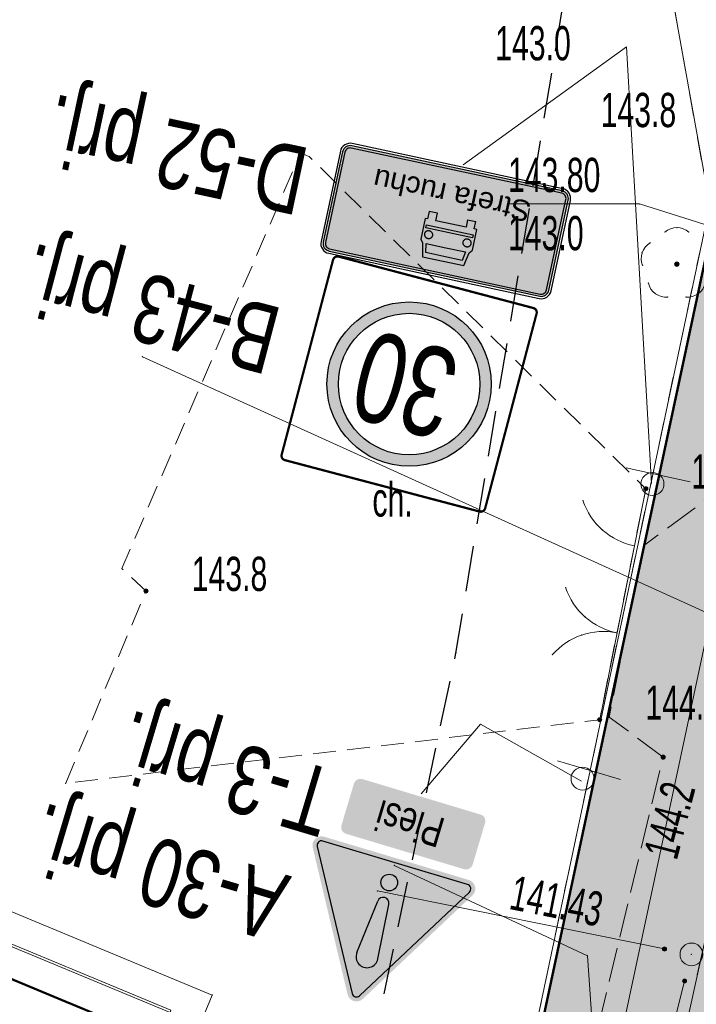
# Model space of a CAD drawing. Extents: x 6456700 to 6518119, y 5963420 to 5980059.
# Tile 141 of 256: x 6512148 to 6512163, y 5965697 to 5965718. Entities that reach past the tile are written whole.
import ezdxf
from ezdxf.enums import TextEntityAlignment as Align

# ---------------------------------------------------------------- set-up
doc = ezdxf.new("R2010")
doc.units = 0
doc.header["$MEASUREMENT"] = 0
for name, pattern in [('L_0_03', [1, 0.5, -0.5]), ('L_0_04', [1.5, 1, -0.5]), ('L_0_52', [1, 0.75, -0.25]), ('L_0_5A', [0.75, 0.5, -0.25])]:
    doc.linetypes.add(name, pattern=pattern)
doc.layers.get('0').update_dxf_attribs({"color": 2, "linetype": 'CONTINUOUS', "lineweight": 5})
for name, color, linetype, lineweight in [('18mm Kreska ciągła', 7, 'CONTINUOUS', 18), ('218_kontur_uzytku_gruntowego', 96, 'L_0_03', 18), ('219_dzialka_ewidencyjna', 7, 'CONTINUOUS', 18), ('312_budynek_ewidencyjny', 7, 'CONTINUOUS', 18), ('50mm Kreska ciągła', 7, 'CONTINUOUS', 50), ('9mm Kreska ciągła', 252, 'CONTINUOUS', 9), ('brama', 7, 'CONTINUOUS', 18), ('chodnik', 7, 'CONTINUOUS', 18), ('chodnik_Atr17', 7, 'CONTINUOUS', 18), ('drzewo_lisciaste', 7, 'CONTINUOUS', 18), ('furtka', 7, 'CONTINUOUS', 18), ('jezdnia', 7, 'CONTINUOUS', 18), ('ogrodzenie_trwale', 7, 'CONTINUOUS', 18), ('pikieta_naturalna', 7, 'CONTINUOUS', 18), ('pikieta_naturalna_Atr2', 7, 'CONTINUOUS', 18), ('pikieta_naturalna_Atr3', 7, 'CONTINUOUS', 18), ('przewod_kanalizacyjny', 7, 'CONTINUOUS', 18), ('przewod_telekomunikacyjny_podziemny', 7, 'CONTINUOUS', 18), ('przewod_wodociagowy', 7, 'CONTINUOUS', 18), ('rzedna', 7, 'CONTINUOUS', 18), ('rzedna_Atr2', 7, 'CONTINUOUS', 18), ('rzedna_Atr3', 7, 'CONTINUOUS', 18), ('studnia_kanalizacyjna', 7, 'CONTINUOUS', 18), ('weranda_lub_ganek', 7, 'CONTINUOUS', 18), ('Zakres', 7, 'CONTINUOUS', 18)]:
    doc.layers.add(name, color=color, linetype=linetype, lineweight=lineweight)
doc.layers.add('zn_pion', color=7, linetype='CONTINUOUS')
doc.layers.add('ZNAKI_PIONOWE', color=7, linetype='CONTINUOUS')
doc.styles.add('A_TEXT', font='arial.ttf', dxfattribs={"width": 0.7})
doc.styles.add('o_d', font='arial.ttf')
doc.styles.get("Standard").update_dxf_attribs({"font": 'txt', "width": 0.75})

# ---------------------------------------------------------------- blocks, each defined once
blk = doc.blocks.new('mdcp_nowa')
at = {"layer": 'drzewo_lisciaste', "linetype": 'Continuous', "lineweight": 18, "true_color": 0x009900}
blk.add_hatch(color=94, dxfattribs=at).paths.add_polyline_path([(6494893.45, 5982163.91, 1), (6494893.45, 5982164.01, 1)])
at = {"layer": 'pikieta_naturalna', "linetype": 'Continuous', "lineweight": 18, "true_color": 0x000000}
for points in [[(6494892.77, 5982158.995, 1), (6494892.77, 5982159.085, 1)], [(6494881.82, 5982156.755, 1), (6494881.82, 5982156.845, 1)], [(6494891.76, 5982153.935, 1), (6494891.76, 5982154.025, 1)], [(6494893.15, 5982153.115, 1), (6494893.15, 5982153.205, 1)]]:
    blk.add_hatch(color=18, dxfattribs=at).paths.add_polyline_path(points)
at = {"layer": 'rzedna', "linetype": 'Continuous', "lineweight": 18, "true_color": 0x000000}
for points in [[(6494893.18, 5982148.915, 1), (6494893.18, 5982149.005, 1)], [(6494893.62, 5982148.215, 1), (6494893.62, 5982148.305, 1)]]:
    blk.add_hatch(color=18, dxfattribs=at).paths.add_polyline_path(points)
at = {"layer": '218_kontur_uzytku_gruntowego', "lineweight": 18, "flags": 128}
for points in [[(6494894.17, 5982165.25), (6494892.83, 5982172.71)], [(6494882.71, 5982111.1), (6494894.17, 5982165.25)], [(6494897.02, 5982162.55), (6494891.82, 5982138.96)]]:
    blk.add_lwpolyline(points, dxfattribs=at)
at = {"layer": '219_dzialka_ewidencyjna', "color": 3, "linetype": 'Continuous', "lineweight": 18, "flags": 128}
for points in [[(6494892.83, 5982172.71), (6494894.17, 5982165.25)], [(6494882.71, 5982111.1), (6494894.17, 5982165.25)], [(6494897.02, 5982162.55), (6494891.82, 5982138.96)]]:
    blk.add_lwpolyline(points, dxfattribs=at)
at = {"layer": '312_budynek_ewidencyjny', "color": 7, "linetype": 'Continuous', "lineweight": 50, "flags": 128}
blk.add_lwpolyline([(6494871.78, 5982151.25), (6494889.74, 5982143.78)], dxfattribs=at)
at = {"layer": 'brama', "color": 7, "linetype": 'Continuous', "lineweight": 18, "flags": 128}
blk.add_lwpolyline([(6494891.76, 5982153.98), (6494892.52, 5982157.79)], dxfattribs=at)
at = {"layer": 'brama', "color": 7, "linetype": 'Continuous', "lineweight": 18}
for centre, start, end in [((6494892.433, 5982157.356), 198.719, 258.719), ((6494891.847, 5982154.414), 78.719, 138.719)]:
    blk.add_arc(centre, 1.5, start, end, dxfattribs=at)
at = {"layer": 'brama'}
for p in [(6494892.52, 5982157.79), (6494891.013, 5982156.875), (6494891.444, 5982156.229), (6494891.365, 5982155.835), (6494892.14, 5982155.885), (6494892.14, 5982155.885), (6494890.719, 5982155.404), (6494891.76, 5982153.98)]:
    blk.add_point(p, dxfattribs=at)
at = {"layer": 'chodnik', "color": 7, "linetype": 'L_0_5A', "lineweight": 18, "flags": 128}
blk.add_lwpolyline([(6494880.06, 5982152.59), (6494881.82, 5982156.8), (6494881.29, 5982157.29), (6494885.21, 5982166.4), (6494885.4, 5982166.31), (6494892.77, 5982159.04), (6494892.52, 5982157.79), (6494891.76, 5982153.98)], close=True, dxfattribs=at)
at = {"layer": 'chodnik'}
for p in [(6494885.21, 5982166.4), (6494885.4, 5982166.31), (6494892.77, 5982159.04), (6494892.52, 5982157.79), (6494881.29, 5982157.29), (6494881.82, 5982156.8), (6494891.76, 5982153.98), (6494880.06, 5982152.59)]:
    blk.add_point(p, dxfattribs=at)
at = {"layer": 'drzewo_lisciaste', "color": 94, "linetype": 'Continuous', "lineweight": 18}
blk.add_circle((6494893.45, 5982163.96), 0.05, dxfattribs=at)
at = {"layer": 'drzewo_lisciaste', "color": 94, "linetype": 'Continuous', "lineweight": 13}
for centre, start, end in [((6494893.45, 5982164.36), 49.272, 130.728), ((6494893.07, 5982164.084), 121.308, 202.548), ((6494893.215, 5982163.636), 193.221, 274.871), ((6494893.685, 5982163.636), 265.129, 346.779)]:
    blk.add_arc(centre, 0.4, start, end, dxfattribs=at)
at = {"layer": 'drzewo_lisciaste'}
for p in [(6494893.45, 5982164.76), (6494893.189, 5982164.663), (6494893.711, 5982164.663), (6494892.862, 5982164.426), (6494892.69, 5982164.208), (6494892.701, 5982163.931), (6494893.45, 5982163.96), (6494892.826, 5982163.545), (6494892.98, 5982163.312), (6494893.249, 5982163.237), (6494893.651, 5982163.237)]:
    blk.add_point(p, dxfattribs=at)
at = {"layer": 'furtka', "color": 7, "linetype": 'Continuous', "lineweight": 18, "flags": 128}
blk.add_lwpolyline([(6494892.52, 5982157.79), (6494892.77, 5982159.04)], dxfattribs=at)
at = {"layer": 'furtka', "color": 7, "linetype": 'Continuous', "lineweight": 18}
blk.add_arc((6494892.813, 5982159.261), 1.5, 198.69, 258.69, dxfattribs=at)
at = {"layer": 'furtka'}
for p in [(6494892.77, 5982159.04), (6494891.392, 5982158.78), (6494891.823, 5982158.134), (6494892.519, 5982157.79), (6494892.52, 5982157.79)]:
    blk.add_point(p, dxfattribs=at)
at = {"layer": 'jezdnia', "color": 7, "linetype": 'L_0_52', "lineweight": 18, "flags": 128}
blk.add_lwpolyline([(6494906.64, 5982204.07), (6494902.51, 5982191.42), (6494900.83, 5982182.45), (6494900.46, 5982175.05), (6494901.26, 5982168.49), (6494902.39, 5982165.03), (6494903.91, 5982162.32), (6494905.25, 5982160.72), (6494906.57, 5982160.82), (6494907.19, 5982160), (6494909.71, 5982156.82), (6494908.99, 5982155.65), (6494910.46, 5982153.38), (6494916.76, 5982144.94), (6494937.893, 5982116.515), (6494936.342, 5982111.073), (6494913.16, 5982142.2), (6494906.83, 5982150.55), (6494898.97, 5982152.01), (6494895.3, 5982147.67), (6494891.95, 5982135.64), (6494888.64, 5982134.89), (6494891.5, 5982146.29), (6494893.15, 5982153.16), (6494891.97, 5982154.04), (6494892.72, 5982157.79), (6494894.24, 5982158.91), (6494895.79, 5982169.13), (6494894.29, 5982173.33), (6494895.64, 5982177.43), (6494896.84, 5982181.98), (6494898.4, 5982189.84), (6494901.9, 5982203.21), (6494906.14, 5982216.99), (6494910.48, 5982216.25)], close=True, dxfattribs=at)
at = {"layer": 'jezdnia'}
for p in [(6494892.72, 5982157.79), (6494891.97, 5982154.04), (6494893.15, 5982153.16)]:
    blk.add_point(p, dxfattribs=at)
at = {"layer": 'ogrodzenie_trwale'}
for p in [(6494892.77, 5982159.04), (6494891.76, 5982153.98)]:
    blk.add_point(p, dxfattribs=at)
at = {"layer": 'pikieta_naturalna', "color": 7, "linetype": 'Continuous', "lineweight": 18}
for centre in [(6494892.77, 5982159.04), (6494881.82, 5982156.8), (6494891.76, 5982153.98), (6494893.15, 5982153.16)]:
    blk.add_circle(centre, 0.045, dxfattribs=at)
at = {"layer": 'pikieta_naturalna'}
for p in [(6494892.77, 5982159.04), (6494881.82, 5982156.8), (6494891.76, 5982153.98), (6494893.15, 5982153.16)]:
    blk.add_point(p, dxfattribs=at)
at = {"layer": 'przewod_kanalizacyjny', "color": 34, "linetype": 'Continuous', "lineweight": 18, "flags": 128}
for points in [[(6494893.18, 5982148.96), (6494886.89, 5982150.23)], [(6494893.62, 5982148.26), (6494877, 5982081.81)]]:
    blk.add_lwpolyline(points, dxfattribs=at)
at = {"layer": 'przewod_kanalizacyjny'}
for p in [(6494886.89, 5982150.23), (6494893.18, 5982148.96), (6494893.62, 5982148.26)]:
    blk.add_point(p, dxfattribs=at)
at = {"layer": 'przewod_telekomunikacyjny_podziemny', "color": 30, "linetype": 'Continuous', "lineweight": 18, "flags": 128}
blk.add_lwpolyline([(6494881.74, 5982161.93), (6494916.57, 5982146.14)], dxfattribs=at)
at = {"layer": 'przewod_telekomunikacyjny_podziemny'}
blk.add_point((6494881.74, 5982161.93), dxfattribs=at)
at = {"layer": 'przewod_wodociagowy', "color": 5, "linetype": 'Continuous', "lineweight": 18, "flags": 128}
blk.add_lwpolyline([(6494887.26, 5982150.79), (6494891.49, 5982148.81), (6494892.06, 5982140.59)], dxfattribs=at)
at = {"layer": 'przewod_wodociagowy'}
for p in [(6494887.26, 5982150.79), (6494891.49, 5982148.81)]:
    blk.add_point(p, dxfattribs=at)
at = {"layer": 'rzedna', "color": 7, "linetype": 'Continuous', "lineweight": 18}
for centre in [(6494893.18, 5982148.96), (6494893.62, 5982148.26)]:
    blk.add_circle(centre, 0.045, dxfattribs=at)
at = {"layer": 'rzedna'}
for p in [(6494893.18, 5982148.96), (6494893.62, 5982148.26)]:
    blk.add_point(p, dxfattribs=at)
at = {"layer": 'rzedna_Atr2', "color": 7, "linetype": 'Continuous', "lineweight": 18, "flags": 128}
blk.add_lwpolyline([(6494896.58, 5982164.03), (6494892.63, 5982165.28), (6494889.75, 5982165.28)], dxfattribs=at)
at = {"layer": 'rzedna_Atr2'}
for p in [(6494889.75, 5982165.28), (6494892.63, 5982165.28)]:
    blk.add_point(p, dxfattribs=at)
at = {"layer": 'studnia_kanalizacyjna', "color": 34, "linetype": 'Continuous', "lineweight": 13}
blk.add_circle((6494893.77, 5982148.84), 0.25, dxfattribs=at)
at = {"layer": 'studnia_kanalizacyjna'}
blk.add_point((6494893.77, 5982148.84), dxfattribs=at)
at = {"layer": 'weranda_lub_ganek', "color": 7, "linetype": 'Continuous', "lineweight": 18, "flags": 128}
for points in [[(6494882.75, 5982146.69), (6494876.9, 5982149.12), (6494877.42, 5982150.38), (6494883.27, 5982147.95)], [(6494882.349, 5982147.568), (6494877.804, 5982149.454), (6494877.821, 5982149.502), (6494882.366, 5982147.616)]]:
    blk.add_lwpolyline(points, close=True, dxfattribs=at)
at = {"layer": 'weranda_lub_ganek'}
blk.add_point((6494883.27, 5982147.95), dxfattribs=at)
at = {"layer": 'Zakres', "linetype": 'L_0_04', "lineweight": 25, "flags": 128}
blk.add_lwpolyline([(6495113.77, 5985050.22), (6495121.12, 5984877.07), (6495125.76, 5984757.87), (6495129.89, 5984649.81), (6495141.08, 5984611.3), (6495145.77, 5984544.53), (6495147.36, 5984487.27), (6495157.22, 5984392.07), (6495162.95, 5984387.45), (6495180.24, 5984384.16), (6495229.5, 5984386.61), (6495251.65, 5984373.41), (6495258.77, 5984357.12), (6495255.44, 5984330.44), (6495250.77, 5984304.39), (6495252.21, 5984282.78), (6495255.46, 5984256.45), (6495254.94, 5984238.25), (6495266.4, 5984211), (6495277.24, 5984182.33), (6495294.2, 5984133.19), (6495300.94, 5984095.37), (6495313.24, 5984037.69), (6495317.44, 5983978.18), (6495300.35, 5983922.18), (6495282.35, 5983883.38), (6495266.21, 5983862.23), (6495242.03, 5983839.67), (6495211.11, 5983816.86), (6495158.26, 5983772.66), (6495130.6, 5983651.16), (6495116.31, 5983543.43), (6495129.51, 5983346.73), (6495134.58, 5983264.71), (6495139.64, 5983186.97), (6495193.25, 5983077.94), (6495199.2, 5983041.97), (6495206.23, 5983026), (6495208.96, 5983004.88), (6495202.27, 5982979.48), (6495202.42, 5982950.13), (6495209.35, 5982897.38), (6495215.97, 5982850.34), (6495228.6, 5982809.97), (6495226.85, 5982778.82), (6495225.04, 5982750.56), (6495220.26, 5982723.37), (6495226.54, 5982679.97), (6495206.06, 5982669.48), (6495192.68, 5982657.71), (6495184.57, 5982648.65), (6495174.78, 5982624.58), (6495164.23, 5982604.61), (6495150.7, 5982588.3), (6495137.69, 5982582.43), (6495118.26, 5982573.75), (6495100.35, 5982558.42), (6495090.36, 5982544.99), (6495075.87, 5982519.06), (6495060.83, 5982499.68), (6495049.41, 5982485.49), (6495035.07, 5982459.7), (6495006.7, 5982406.64), (6494980.89, 5982351.84), (6494944.35, 5982293.29), (6494925.72, 5982250.11), (6494905.2, 5982190.37), (6494898.43, 5982153.5), (6494879.51, 5982063.89), (6494864.14, 5981992.66), (6494816.93, 5981768.61), (6494777.79, 5981577.7), (6494739.84, 5981394.72), (6494718.65, 5981297.89), (6494716.45, 5981237.31), (6494738.62, 5981208.21), (6494776.48, 5981173.06), (6494817.16, 5981137.44), (6494847.63, 5981109.8), (6494877.39, 5981077.08), (6494912.75, 5981030.55), (6494916.06, 5981014.71), (6494903.86, 5980957.01), (6494916.13, 5980953.51), (6494892.32, 5980927.59), (6494850.7, 5980858.8), (6494806.81, 5980779.89), (6494785.1, 5980753.49), (6494715.22, 5980723.29), (6494679.96, 5980686.78), (6494651.35, 5980651.29), (6494549.14, 5980683.24), (6494511.84, 5980659.66), (6494443.61, 5980630.33), (6494428.78, 5980598.6), (6494431.58, 5980579.46), (6494420.56, 5980549.76), (6494416.45, 5980528.2), (6494403.86, 5980507.16), (6494388.89, 5980482.96), (6494365.32, 5980407.99), (6494335.67, 5980315.15), (6494332.29, 5980297.41), (6494335.1, 5980278.18), (6494347.25, 5980254.84), (6494336.79, 5980250.09), (6494300.04, 5980271.34), (6494320.8, 5980301.43), (6494336.81, 5980349.17), (6494344.85, 5980380.92), (6494360.85, 5980437.13), (6494374.18, 5980476.38), (6494386.14, 5980498.84), (6494403.02, 5980528.52), (6494411.33, 5980563.19), (6494420.84, 5980586.25), (6494420.25, 5980601.11), (6494434.95, 5980635.94), (6494446.75, 5980644.99), (6494465.77, 5980647.27), (6494513.02, 5980669.46), (6494507.85, 5980679.68), (6494547.89, 5980705.83), (6494570.06, 5980691.34), (6494636.17, 5980669.05), (6494706.14, 5980756.86), (6494742.78, 5980772.58), (6494798.53, 5980814.27), (6494826.12, 5980867.97), (6494849.57, 5980908.6), (6494845.35, 5980942.01), (6494853.94, 5980970.83), (6494891.08, 5980960.54), (6494890.11, 5980965.73), (6494903.94, 5981025.69), (6494869.98, 5981070.3), (6494770.97, 5981160.58), (6494728.18, 5981200.64), (6494706.13, 5981229.56), (6494707.94, 5981299.75), (6494728.84, 5981398.1), (6494767.06, 5981580.19), (6494806.17, 5981770.55), (6494854.36, 5981994.76), (6494869.73, 5982065.97), (6494888.61, 5982155.44), (6494891.67, 5982173.95), (6494895.82, 5982197.45), (6494916.38, 5982253.72), (6494935.47, 5982297.95), (6494954.97, 5982331.67), (6494972.09, 5982356.64), (6494997.76, 5982411.14), (6495026.29, 5982464.48), (6495041.09, 5982491.09), (6495052.99, 5982505.88), (6495067.51, 5982524.6), (6495081.94, 5982550.43), (6495092.99, 5982565.28), (6495112.86, 5982582.29), (6495133.59, 5982591.55), (6495144.48, 5982596.46), (6495155.87, 5982610.19), (6495165.7, 5982628.8), (6495175.96, 5982654.03), (6495185.62, 5982664.83), (6495200.4, 5982677.82), (6495212.49, 5982688.04), (6495209.64, 5982723.43), (6495215.22, 5982750.57), (6495216.87, 5982779.54), (6495218.31, 5982809.31), (6495206.86, 5982847.92), (6495199.44, 5982894.74), (6495192.11, 5982948.71), (6495190.16, 5982979.24), (6495183.47, 5983075.16), (6495129.79, 5983184.34), (6495124.6, 5983264.07), (6495119.53, 5983346.09), (6495106.27, 5983543.75), (6495120.74, 5983652.9), (6495148.75, 5983779.42), (6495204.15, 5983826.04), (6495273.41, 5983889.36), (6495288.53, 5983927.42), (6495300.83, 5983964.69), (6495303.91, 5983980.14), (6495301.32, 5984039.55), (6495291.1, 5984093.63), (6495284.5, 5984130.67), (6495267.84, 5984178.93), (6495257.12, 5984207.3), (6495244.96, 5984236.19), (6495244.79, 5984255.42), (6495242.25, 5984281.97), (6495240.71, 5984304.95), (6495245.55, 5984331.94), (6495248.51, 5984355.64), (6495243.77, 5984366.47), (6495226.98, 5984376.47), (6495179.54, 5984374.12), (6495158.61, 5984378.09), (6495147.7, 5984386.91), (6495137.38, 5984486.61), (6495135.78, 5984544.04), (6495131.18, 5984609.54), (6495119.95, 5984648.2), (6495115.76, 5984757.49), (6495111.12, 5984876.67), (6495103.73, 5985050.93), (6495109.36, 5985081.73), (6495120.41, 5985085.88)], close=True, dxfattribs=at)
at = {"layer": 'Zakres'}
blk.add_point((6494888.61, 5982155.44), dxfattribs=at)
at = {"layer": 'chodnik_Atr17', "color": 7, "lineweight": 15, "width": 0.66}
blk.add_text('ch.', height=0.75, dxfattribs=at).set_placement((6494886.78, 5982159.18), align=Align.TOP_LEFT)
at = {"layer": 'pikieta_naturalna_Atr2', "color": 7, "lineweight": 15, "width": 0.66}
for s, p in [('143.8', (6494891.78, 5982167.71)), ('144.0', (6494893.77, 5982159.79)), ('143.8', (6494882.82, 5982157.55)), ('144.0', (6494892.76, 5982154.73))]:
    blk.add_text(s, height=0.75, dxfattribs=at).set_placement(p, align=Align.TOP_LEFT)
blk.add_text('144.2', height=0.75, rotation=75.4, dxfattribs=at).set_placement((6494892.72, 5982151.07), align=Align.TOP_LEFT)
at = {"layer": 'pikieta_naturalna_Atr3', "color": 7, "lineweight": 15, "width": 0.66}
blk.add_text('144.2', height=0.75, rotation=75.4, dxfattribs=at).set_placement((6494892.72, 5982151.07), align=Align.TOP_LEFT)
at = {"layer": 'rzedna_Atr2', "color": 7, "lineweight": 15, "width": 0.66}
blk.add_text('143.80', height=0.75, dxfattribs=at).set_placement((6494889.75, 5982166.288), align=Align.TOP_LEFT)
blk.add_text('141.43', height=0.75, rotation=348.8, dxfattribs=at).set_placement((6494889.896, 5982150.576), align=Align.TOP_LEFT)
at = {"layer": 'rzedna_Atr3', "color": 7, "lineweight": 15, "width": 0.66}
for p in [(6494889.47, 5982169.173), (6494889.75, 5982165.013)]:
    blk.add_text('143.0', height=0.75, dxfattribs=at).set_placement(p, align=Align.TOP_LEFT)
blk = doc.blocks.new('D-46_k')
h = blk.add_hatch(color=250)
h.paths.add_polyline_path([(42, 0.9, 0.414214), (45, 3.9), (45, 39.9, 0.414214), (42, 42.9), (-42, 42.9, 0.414214), (-45, 39.9), (-45, 3.9, 0.414214), (-42, 0.9)])
h.paths.add_polyline_path([(-42, 1.8, -0.414214), (-44.1, 3.9), (-44.1, 39.9, -0.414214), (-42, 42), (42, 42, -0.414214), (44.1, 39.9), (44.1, 3.9, -0.414214), (42, 1.8)], flags=16)
blk.add_hatch(color=255).paths.add_polyline_path([(42, 1.8, 0.414214), (44.1, 3.9), (44.1, 39.9, 0.414214), (42, 42), (-42, 42, 0.414214), (-44.1, 39.9), (-44.1, 3.9, 0.414214), (-42, 1.8)])
at = {"color": 7}
blk.add_lwpolyline([(-42, 0), (42, 0, 0.414214), (45.9, 3.9), (45.9, 39.9, 0.414214), (42, 43.8), (-42, 43.8, 0.414214), (-45.9, 39.9), (-45.9, 3.9, 0.414214)], format="xyb", close=True, dxfattribs=at)
at = {"color": 255}
for points in [[(-42, 0.9), (42, 0.9, 0.414214), (45, 3.9), (45, 39.9, 0.414214), (42, 42.9), (-42, 42.9, 0.414214), (-45, 39.9), (-45, 3.9, 0.414214)], [(-42, 1.8), (42, 1.8, 0.414214), (44.1, 3.9), (44.1, 39.9, 0.414214), (42, 42), (-42, 42, 0.414214), (-44.1, 39.9), (-44.1, 3.9, 0.414214)]]:
    blk.add_lwpolyline(points, format="xyb", close=True, dxfattribs=at)
blk = doc.blocks.new('^pi064030-234024')
at = {"layer": 'zn_pion'}
h = blk.add_hatch(color=29, dxfattribs=at)
h.dxf.hatch_style = 1
h.paths.add_polyline_path([(0.807, 3.084), (0.707, 3.209), (0.6, 3.741), (-0.225, 3.741), (-1.05, 3.741), (-1.156, 3.209), (-1.256, 3.084), (-1.256, 2.259), (-1.156, 2.259), (-1.156, 1.959), (-0.825, 1.959), (-0.825, 2.259), (0.382, 2.259), (0.382, 1.959), (0.707, 1.959), (0.707, 2.259), (0.807, 2.259)])
h.paths.add_polyline_path([(-1.007, 3.209), (-0.95, 3.559), (-0.225, 3.559), (0.5, 3.559), (0.564, 3.209), (-0.225, 3.209)], flags=16)
h.paths.add_polyline_path([(-0.829, 2.88, -0.054772), (-0.826, 2.851, -0.054772), (-0.829, 2.822, -0.056759), (-0.839, 2.792, -0.049905), (-0.854, 2.768, -0.049237), (-0.874, 2.746, -0.047796), (-0.899, 2.727, -0.045996), (-0.928, 2.714, -0.044706), (-0.959, 2.705, -0.044038), (-0.991, 2.702, -0.044038), (-1.024, 2.705, -0.044706), (-1.055, 2.714, -0.045996), (-1.084, 2.727, -0.047796), (-1.109, 2.746, -0.049237), (-1.129, 2.768, -0.049905), (-1.144, 2.792, -0.048569), (-1.153, 2.817, -0.063196), (-1.157, 2.851, -0.063196), (-1.153, 2.884, -0.048569), (-1.144, 2.909, -0.049905), (-1.129, 2.933, -0.049237), (-1.109, 2.955, -0.047796), (-1.084, 2.974, -0.045996), (-1.055, 2.988, -0.044706), (-1.024, 2.996, -0.044038), (-0.991, 2.999, -0.044038), (-0.959, 2.996, -0.044706), (-0.928, 2.988, -0.045996), (-0.899, 2.974, -0.047796), (-0.874, 2.955, -0.049237), (-0.854, 2.933, -0.049905), (-0.839, 2.909, -0.056759)], flags=16)
h.paths.add_polyline_path([(-0.225, 2.609), (0.707, 2.609), (0.707, 2.496), (-0.225, 2.496), (-1.156, 2.496), (-1.156, 2.609)], flags=16)
h.paths.add_polyline_path([(0.381, 2.884, -0.048569), (0.39, 2.909, -0.049905), (0.405, 2.933, -0.049237), (0.425, 2.955, -0.047796), (0.45, 2.974, -0.045996), (0.479, 2.988, -0.044706), (0.51, 2.996, -0.044038), (0.542, 2.999, -0.044038), (0.575, 2.996, -0.044706), (0.606, 2.988, -0.045996), (0.634, 2.974, -0.047796), (0.66, 2.955, -0.049237), (0.68, 2.933, -0.049905), (0.695, 2.909, -0.056759), (0.705, 2.88, -0.054772), (0.708, 2.851, -0.054772), (0.705, 2.822, -0.056759), (0.695, 2.792, -0.049905), (0.68, 2.768, -0.049237), (0.66, 2.746, -0.047796), (0.634, 2.727, -0.045996), (0.606, 2.714, -0.044706), (0.575, 2.705, -0.044038), (0.542, 2.702, -0.044038), (0.51, 2.705, -0.044706), (0.479, 2.714, -0.045996), (0.45, 2.727, -0.047796), (0.425, 2.746, -0.049237), (0.405, 2.768, -0.049905), (0.39, 2.792, -0.048569), (0.381, 2.817, -0.063196), (0.377, 2.851, -0.063196)], flags=16)
at = {"color": 7, "linetype": 'Continuous'}
for p, q in [((-1.05, 3.741), (-1.156, 3.209)), ((-0.225, 3.741), (-1.05, 3.741)), ((-1.007, 3.209), (-0.95, 3.559)), ((-0.95, 3.559), (-0.225, 3.559)), ((0.6, 3.741), (-0.225, 3.741)), ((-0.225, 3.559), (0.5, 3.559)), ((0.5, 3.559), (0.564, 3.209)), ((0.707, 3.209), (0.6, 3.741)), ((-1.156, 3.209), (-1.256, 3.084)), ((-1.256, 3.084), (-1.256, 2.259)), ((-0.225, 3.209), (-1.007, 3.209)), ((0.564, 3.209), (-0.225, 3.209)), ((0.807, 3.084), (0.707, 3.209)), ((-1.156, 2.609), (-0.225, 2.609)), ((-1.156, 2.496), (-1.156, 2.609)), ((-0.225, 2.496), (-1.156, 2.496)), ((0.707, 2.496), (-0.225, 2.496)), ((-1.256, 2.259), (-1.156, 2.259)), ((-1.156, 2.259), (-1.156, 1.959)), ((-0.825, 1.959), (-1.156, 1.959)), ((-0.825, 2.259), (0.382, 2.259)), ((-0.825, 1.959), (-0.825, 2.259)), ((0.382, 2.259), (0.382, 1.959)), ((0.382, 1.959), (0.707, 1.959)), ((0.707, 1.959), (0.707, 2.259)), ((0.707, 2.259), (0.807, 2.259))]:
    blk.add_line(p, q, dxfattribs=at)
blk.add_lwpolyline([(-1.157, 2.851, 0.054772), (-1.154, 2.822, 0.053777), (-1.145, 2.794, 0.052029), (-1.129, 2.768, 0.049907), (-1.109, 2.746, 0.047796), (-1.084, 2.727, 0.045996), (-1.055, 2.714, 0.044706), (-1.024, 2.705, 0.044038), (-0.991, 2.702, 0.044038), (-0.959, 2.705, 0.044706), (-0.928, 2.714, 0.045996), (-0.899, 2.727, 0.047796), (-0.874, 2.746, 0.049907), (-0.854, 2.768, 0.052029), (-0.838, 2.794, 0.053777), (-0.829, 2.822, 0.054772), (-0.826, 2.851, 0.054772), (-0.829, 2.88, 0.053777), (-0.838, 2.907, 0.052029), (-0.854, 2.933, 0.049907), (-0.874, 2.955, 0.047796), (-0.899, 2.974, 0.045996), (-0.928, 2.988, 0.044706), (-0.959, 2.996, 0.044038), (-0.991, 2.999, 0.044038), (-1.024, 2.996, 0.044706), (-1.055, 2.988, 0.045996), (-1.084, 2.974, 0.047796), (-1.109, 2.955, 0.049907), (-1.129, 2.933, 0.052029), (-1.145, 2.907, 0.053777), (-1.154, 2.88, 0.054772)], format="xyb", close=True, dxfattribs=at)
at = {"layer": 'zn_pion', "color": 7, "linetype": 'Continuous'}
for p, q in [((0.807, 2.259), (0.807, 3.084)), ((-0.225, 2.609), (0.707, 2.609)), ((0.707, 2.609), (0.707, 2.496))]:
    blk.add_line(p, q, dxfattribs=at)
blk.add_lwpolyline([(0.708, 2.851, 0.054772), (0.705, 2.88, 0.053777), (0.696, 2.907, 0.052029), (0.68, 2.933, 0.049907), (0.66, 2.955, 0.047796), (0.634, 2.974, 0.045996), (0.606, 2.988, 0.044706), (0.575, 2.996, 0.044038), (0.542, 2.999, 0.044038), (0.51, 2.996, 0.044706), (0.479, 2.988, 0.045996), (0.45, 2.974, 0.047796), (0.425, 2.955, 0.049907), (0.405, 2.933, 0.052029), (0.389, 2.907, 0.053777), (0.38, 2.88, 0.054772), (0.377, 2.851, 0.054772), (0.38, 2.822, 0.053777), (0.389, 2.794, 0.052029), (0.405, 2.768, 0.049907), (0.425, 2.746, 0.047796), (0.45, 2.727, 0.045996), (0.479, 2.714, 0.044706), (0.51, 2.705, 0.044038), (0.542, 2.702, 0.044038), (0.575, 2.705, 0.044706), (0.606, 2.714, 0.045996), (0.634, 2.727, 0.047796), (0.66, 2.746, 0.049907), (0.68, 2.768, 0.052029), (0.696, 2.794, 0.053777), (0.705, 2.822, 0.054772)], format="xyb", close=True, dxfattribs=at)
at = {"layer": 'zn_pion', "xscale": 0.09999999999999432, "yscale": 0.09999999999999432, "zscale": 0.09999999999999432}
blk.add_blockref('D-46_k', (0, 0), dxfattribs=at)
at = {"layer": 'zn_pion', "color": 250, "style": 'o_d'}
blk.add_text('Strefa ruchu', height=0.82, dxfattribs=at).set_placement((-0.028, 1.161), align=Align.MIDDLE_CENTER)

msp = doc.modelspace()

# ---------------------------------------------------------------- hatches: boundary and pattern name
at = {"layer": 'ZNAKI_PIONOWE', "linetype": 'Continuous'}
h = msp.add_hatch(color=40, dxfattribs=at)
h.paths.add_polyline_path([(6512155.209, 5965701.567, -0.414214), (6512155.333, 5965701.634), (6512157.919, 5965700.859, -0.414214), (6512157.987, 5965700.734), (6512157.714, 5965699.824, -0.414213), (6512157.589, 5965699.757), (6512157.589, 5965699.757), (6512155.003, 5965700.532, -0.414214), (6512154.936, 5965700.657)])
h.paths.add_polyline_path([(6512157.701, 5965701.239), (6512155.528, 5965701.891), (6512155.816, 5965702.852), (6512157.99, 5965702.201)], flags=9)

# ---------------------------------------------------------------- next in the draw order: block references
at = {"linetype": 'ByBlock'}
msp.add_blockref('mdcp_nowa', (17268.786, -16450.998), dxfattribs=at)

# ---------------------------------------------------------------- next in the draw order: hatches: boundary and pattern name
at = {"layer": '9mm Kreska ciągła'}
h = msp.add_hatch(dxfattribs=at)
h.set_pattern_fill('SAND_AND_LIME', color=4, scale=0.1)
h.set_pattern_definition([(37.5, (6506978.44693, 5965466.5146), (-0.0068032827, 0.208096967), [0, -0.16416, 0, -0.1836, 0, -0.1755]), (7.5, (6506978.44693, 5965466.5146), (0.191135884, 0.304791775), [0, -0.08856, 0, -0.14796, 0, -0.0567]), (-32.5, (6506978.3141, 5965466.5146), (0.336327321, 0.000611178), [0, -0.054, 0, -0.1944, 0, -0.2538]), (-42.5, (6506978.3141, 5965466.5146), (0.324661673, 0.094788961), [0, -0.027, 0, -0.12744, 0, -0.1458])])
h.paths.add_polyline_path([(6512110.549, 5965467.143), (6512123.051, 5965526.497, -0.000754), (6512129.304, 5965555.993), (6512164.146, 5965719.115, 0.050063), (6512164.212, 5965719.71), (6512170.437, 5965706.021), (6512170.11, 5965706.459, 0.64448), (6512164.772, 5965705.291), (6512132.727, 5965555.262, 0.000754), (6512126.476, 5965525.776), (6512113.974, 5965466.422), (6512110.549, 5965467.143)])
at = {"layer": 'ZNAKI_PIONOWE'}
h = msp.add_hatch(color=12, dxfattribs=at)
h.dxf.hatch_style = 1
h.paths.add_polyline_path([(6512158.17, 5965710.334, 1), (6512154.57, 5965710.334, 1)])
h.paths.add_polyline_path([(6512154.82, 5965710.334, -1), (6512157.92, 5965710.334, -1)], flags=16)
h = msp.add_hatch(color=256, dxfattribs=at)
edge = h.paths.add_edge_path(flags=16)
edge.add_line((6512157.714, 5965699.824), (6512157.987, 5965700.734))
edge.add_arc((6512157.891, 5965700.763), 0.1, 343.3126, 433.3126)
edge.add_line((6512157.919, 5965700.859), (6512155.333, 5965701.634))
edge.add_arc((6512155.304, 5965701.538), 0.1, 73.3126, 163.3126)
edge.add_line((6512155.209, 5965701.567), (6512154.936, 5965700.657))
edge.add_arc((6512155.032, 5965700.628), 0.1, 163.3126, 253.3126)
edge.add_line((6512155.003, 5965700.532), (6512157.589, 5965699.757))
edge.add_arc((6512157.618, 5965699.853), 0.1, 253.3126, 343.3126)
edge = h.paths.add_edge_path()
edge.add_line((6512157.762, 5965699.81), (6512158.034, 5965700.72))
edge.add_arc((6512157.891, 5965700.763), 0.15, 343.3126, 433.3126)
edge.add_line((6512157.934, 5965700.907), (6512155.348, 5965701.682))
edge.add_arc((6512155.304, 5965701.538), 0.15, 73.3126, 163.3126)
edge.add_line((6512155.161, 5965701.581), (6512154.888, 5965700.671))
edge.add_arc((6512155.032, 5965700.628), 0.15, 163.3126, 253.3126)
edge.add_line((6512154.989, 5965700.485), (6512157.575, 5965699.709))
edge.add_arc((6512157.618, 5965699.853), 0.15, 253.3126, 343.3126)
at = {"layer": 'ZNAKI_PIONOWE', "linetype": 'Continuous'}
h = msp.add_hatch(color=12, dxfattribs=at)
edge = h.paths.add_edge_path()
edge.add_line((6512157.678, 5965699.473), (6512154.51, 5965700.42))
edge.add_arc((6512154.453, 5965700.229), 0.2, 433.3497, 553.3497)
edge.add_line((6512154.258, 5965700.183), (6512155.022, 5965696.965))
edge.add_arc((6512155.216, 5965697.011), 0.2, 193.3497, 313.3497)
edge.add_line((6512155.353, 5965696.865), (6512157.758, 5965699.136))
edge.add_arc((6512157.621, 5965699.281), 0.2, 313.3497, 433.3497)
edge = h.paths.add_edge_path(flags=16)
edge.add_line((6512157.65, 5965699.377), (6512154.481, 5965700.325))
edge.add_arc((6512154.453, 5965700.229), 0.1, 433.3497, 553.3497)
edge.add_line((6512154.355, 5965700.206), (6512155.119, 5965696.988))
edge.add_arc((6512155.216, 5965697.011), 0.1, 193.3497, 313.3497)
edge.add_line((6512155.285, 5965696.938), (6512157.69, 5965699.208))
edge.add_arc((6512157.621, 5965699.281), 0.1, 313.3497, 433.3497)
h = msp.add_hatch(color=40, dxfattribs=at)
h.paths.add_polyline_path([(6512154.481, 5965700.325, 0.57735), (6512154.355, 5965700.206), (6512155.119, 5965696.988, 0.57735), (6512155.285, 5965696.938), (6512157.69, 5965699.208, 0.57735), (6512157.65, 5965699.377)])
h.paths.add_polyline_path([(6512156.118, 5965699.416, -1), (6512155.752, 5965699.416, -1)], flags=16)
h.paths.add_polyline_path([(6512155.926, 5965698.939), (6512155.686, 5965697.744, -1.09703), (6512155.226, 5965697.882), (6512155.682, 5965699.012, -0.911465)], flags=16)
h = msp.add_hatch(color=7, dxfattribs=at)
h.paths.add_polyline_path([(6512155.226, 5965697.882, 1.09703), (6512155.686, 5965697.744), (6512155.926, 5965698.939, 0.911465), (6512155.682, 5965699.012)])
h.paths.add_polyline_path([(6512156.118, 5965699.416, 1), (6512155.752, 5965699.416, 1)])

# ---------------------------------------------------------------- next in the draw order: linework, layer by layer
at = {"layer": '18mm Kreska ciągła', "color": 4, "ltscale": 0.1}
msp.add_line((6512163.177, 5965706.2), (6512131.016, 5965555.627), dxfattribs=at)
at = {"layer": '18mm Kreska ciągła'}
for points in [[(6512161.679, 5965708.158), (6512161.136, 5965717.724), (6512157.554, 5965715.134)], [(6512161.125, 5965708.497), (6512162.53, 5965708.195)], [(6512160.144, 5965701.64), (6512157.936, 5965702.885), (6512156.635, 5965701.357)], [(6512159.621, 5965702.085), (6512160.999, 5965701.677)]]:
    msp.add_lwpolyline(points, dxfattribs=at)
for centre in [(6512161.702, 5965708.147), (6512160.17, 5965701.692)]:
    msp.add_circle(centre, 0.252, dxfattribs=at)
at = {"layer": '50mm Kreska ciągła', "color": 5, "ltscale": 0.1}
msp.add_lwpolyline([(6512164.781, 5965738.75, 0.112216), (6512164.158, 5965720.307, -0.100378), (6512164.146, 5965719.115), (6512129.304, 5965555.993)], format="xyb", dxfattribs=at)
at = {"layer": 'ZNAKI_PIONOWE', "color": 7, "linetype": 'Continuous'}
for p, q in [((6512155.226, 5965697.882), (6512155.682, 5965699.012)), ((6512155.686, 5965697.744), (6512155.926, 5965698.939))]:
    msp.add_line(p, q, dxfattribs=at)
at = {"layer": 'ZNAKI_PIONOWE', "color": 7, "linetype": 'Continuous', "const_width": 0.05, "flags": 128}
msp.add_lwpolyline([(6512153.578, 5965708.79, 0.414214), (6512153.649, 5965708.668), (6512157.914, 5965707.542, 0.414214), (6512158.036, 5965707.613), (6512159.163, 5965711.878, 0.414214), (6512159.092, 5965712), (6512154.826, 5965713.127, 0.414214), (6512154.704, 5965713.056)], format="xyb", close=True, dxfattribs=at)
at = {"layer": 'ZNAKI_PIONOWE'}
msp.add_lwpolyline([(6512157.65, 5965699.377), (6512154.481, 5965700.325, 0.57735), (6512154.355, 5965700.206), (6512155.119, 5965696.988, 0.57735), (6512155.285, 5965696.938), (6512157.69, 5965699.208, 0.57735)], format="xyb", close=True, dxfattribs=at)
at = {"layer": 'ZNAKI_PIONOWE', "color": 7, "linetype": 'Continuous'}
for centre, radius in [((6512156.37, 5965710.334), 1.8), ((6512156.37, 5965710.334), 1.55), ((6512155.935, 5965699.416), 0.183)]:
    msp.add_circle(centre, radius, dxfattribs=at)
for centre, radius, start, end in [((6512155.8, 5965698.964), 0.128, 348.651, 158.0485), ((6512155.45, 5965697.792), 0.241, 158.0485, 348.651)]:
    msp.add_arc(centre, radius, start, end, dxfattribs=at)

# ---------------------------------------------------------------- next in the draw order: block references
at = {"layer": 'zn_pion', "xscale": 0.5615595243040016, "yscale": 0.5615595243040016, "zscale": 0.5615595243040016, "rotation": 167.8847717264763}
msp.add_blockref('^pi064030-234024', (6512157.43, 5965715.108), dxfattribs=at)

# ---------------------------------------------------------------- next in the draw order: texts
at = {"layer": 'ZNAKI_PIONOWE', "attachment_point": 1}
for s, insert, char_height, width, rotation in [('D-52 prj.', (6512153.919, 5965714.021), 1.5, 10.8158, 167.9248), ('B-43 prj.', (6512153.249, 5965710.53), 1.5, 10.82, 165.2037), ('T-3 prj.', (6512154.399, 5965700.403), 1.5, 10.8158, 163.3126), ('A-30 prj.', (6512153.379, 5965698.11), 1.5, 10.82, 163.3497), ('{\\fSwis721 BT|b0|i0|c238|p34;Piesi}', (6512157.004, 5965700.173), 0.66, 3.65605, 163.3126)]:
    msp.add_mtext(s, dxfattribs=dict(at, insert=insert, char_height=char_height, width=width, rotation=rotation))
at = {"layer": 'ZNAKI_PIONOWE', "color": 7, "linetype": 'Continuous', "insert": (6512157.057, 5965709.098), "char_height": 1.9631, "width": 2.12, "attachment_point": 1, "rotation": 165.2037, "style": 'A_TEXT'}
msp.add_mtext('30', dxfattribs=at)

doc.saveas('drawing.dxf')
